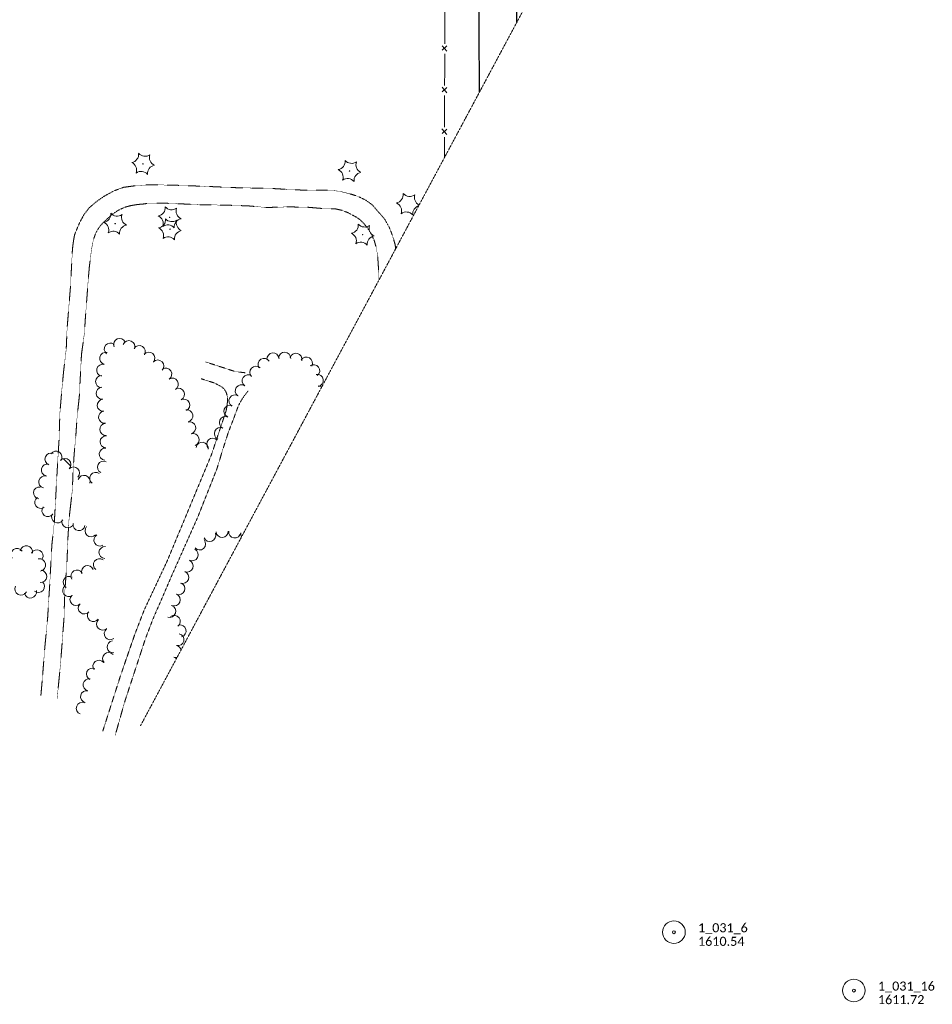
# Model space of a CAD drawing. Extents: x 386237 to 390135, y 96958 to 113752.
# Tile 5 of 116: x 387645 to 388251, y 96958 to 97612. Entities that reach past the tile are written whole.
import ezdxf

# ---------------------------------------------------------------- set-up
doc = ezdxf.new("R2010")
doc.units = 0
doc.header["$MEASUREMENT"] = 0
doc.linetypes.add('Wisdot3', pattern=[0.1875, 0.125, -0.0625])
for name, color, linetype, lineweight in [('E_DWY', 51, 'Wisdot3', 18), ('E_LAND_Vegetation', 81, 'Continuous', 18), ('E_MAP_Limits', 81, 'Wisdot3', 18), ('E_MAP_PassPoints', 41, 'Continuous', 18), ('E_MISCPROP_Railing', 31, 'Continuous', 18), ('E_RDWY', 21, 'Continuous', 25)]:
    doc.layers.add(name, color=color, linetype=linetype, lineweight=lineweight)
doc.styles.add('CalibriLight', font='calibril.ttf')

# ---------------------------------------------------------------- blocks, each defined once
blk = doc.blocks.new('PP_6')
at = {"layer": 'E_MAP_PassPoints', "lineweight": 0}
for radius in [7.5, 0.96]:
    blk.add_circle((0, 0), radius, dxfattribs=at)
blk = doc.blocks.new('PP_7')
at = {"layer": 'E_MAP_PassPoints', "lineweight": 0}
for radius in [7.5, 0.96]:
    blk.add_circle((0, 0), radius, dxfattribs=at)
blk = doc.blocks.new('CTRE')
at = {"color": 0, "linetype": 'ByBlock', "lineweight": -2, "transparency": 16777216}
blk.add_circle((0, 0), 0.223, dxfattribs=at)
for centre, start, end in [((-11.97, 8.96), 280.2067, 5.97162), ((1.81, 14.92), 220.21132, 305.97623), ((-13.83, -5.9), 340.21132, 65.97623), ((13.83, 5.89), 160.21133, 245.97624), ((-1.81, -14.93), 40.21133, 125.97624)]:
    blk.add_arc(centre, 7.87, start, end, dxfattribs=at)
at = {"color": 0, "linetype": 'ByBlock', "lineweight": -2, "transparency": 16777216, "extrusion": (0, 0, -1)}
blk.add_arc((-12.03, -9.04), 7.87, 354.07279, 79.74889, dxfattribs=at)

msp = doc.modelspace()

# ---------------------------------------------------------------- linework, layer by layer
at = {"layer": 'E_DWY', "flags": 128}
for points in [[(387887.4, 97479.71), (387879.09, 97489.24), (387874.99, 97492.21), (387870.18, 97494.59), (387865.25, 97496.23), (387858.59, 97497.91), (387852.83, 97498.78), (387844.82, 97498.99), (387834.56, 97498.88), (387825.52, 97499.27), (387811.2, 97500.1), (387789.66, 97500.52), (387769.74, 97501.39), (387748.05, 97502.21), (387731.29, 97502.52), (387721.77, 97501.83), (387714.09, 97500.81), (387707.69, 97498.46), (387701.16, 97494.87), (387695.91, 97491.23), (387691.19, 97487.15), (387687.86, 97482.84), (387684.89, 97477.38), (387683.29, 97473.62), (387681.54, 97469.27), (387680.95, 97466.07), (387680.57, 97463.5), (387680.27, 97461.02), (387680.09, 97459.14), (387679.38, 97445.73), (387678.81, 97434.88), (387676.56, 97406.99), (387675.99, 97393.36), (387674.27, 97378.8), (387673, 97365.48), (387671.77, 97350.72), (387671.2, 97332.78), (387670.42, 97320.38), (387668.09, 97278.33), (387666.46, 97263.47), (387664.99, 97236.35), (387663.64, 97214.8), (387661.76, 97195.1), (387660.37, 97177.3)], [(387672.22, 97184.49), (387674.53, 97214.86), (387674.94, 97230.54), (387676.55, 97253.08), (387677.06, 97266.96), (387677.88, 97280.81), (387680.07, 97299.89), (387680.48, 97311.11), (387681.24, 97323.53), (387682.34, 97335.39), (387683.17, 97347.82), (387684.67, 97361.91), (387685.35, 97375.16), (387686.13, 97390.01), (387688.1, 97404.16), (387688.71, 97414.21), (387689.61, 97426), (387690.65, 97440.12), (387691.38, 97448.51), (387692.81, 97459.83), (387694.02, 97465.99), (387695.61, 97470.5), (387697.97, 97474.44), (387700.03, 97476.82), (387701.76, 97478.57), (387706.42, 97482.77), (387710.41, 97485.5), (387714.91, 97487.58), (387718.84, 97488.65), (387723.37, 97489.4), (387727.08, 97489.7), (387730.43, 97490.17), (387739.71, 97490.32), (387752.9, 97489.79), (387765.9, 97489.15), (387779.8, 97489.03), (387796.72, 97488.48), (387809.13, 97487.4), (387823.24, 97487.82), (387836.29, 97487.56), (387846.17, 97486.74), (387851.23, 97486.58), (387854.82, 97486.47), (387858.91, 97485.55), (387862.73, 97484.12), (387869.2, 97480.68), (387871.44, 97478.93), (387873.56, 97476.76), (387875.74, 97474.17), (387878.22, 97470.34), (387880.5, 97465.44), (387881.84, 97460.68), (387882.78, 97455.15), (387883.39, 97445.77), (387883.64, 97439.27)], [(387894.74, 97460.01), (387894.36, 97462.85), (387892.43, 97469.23), (387890.52, 97474.15), (387887.4, 97479.71)], [(387768.65, 97384.8), (387788.12, 97378.45), (387791.51, 97378.02), (387794.02, 97377.72), (387794.85, 97377.66)], [(387700.27, 97139.71), (387712.01, 97176.41), (387721.72, 97204.5), (387727.89, 97220.42), (387734.81, 97235.1), (387743.08, 97252.76), (387772.46, 97323.36), (387782.18, 97352.48), (387782.67, 97355.31), (387782.9, 97357.1), (387783.14, 97359.84), (387782.91, 97362.36), (387782.14, 97364.76), (387780.81, 97366.95), (387779.54, 97368.08), (387778.15, 97368.88), (387776.96, 97369.48), (387775.88, 97370.09), (387774.2, 97370.9), (387772.82, 97371.36), (387765.48, 97373.69)], [(387796.85, 97365.68), (387794.51, 97362.71), (387792.86, 97360.3), (387791.26, 97357.61), (387790.17, 97355.36), (387788.47, 97350.87), (387787.24, 97347.44), (387785.62, 97343.35), (387783.68, 97338.19), (387782.24, 97333.89), (387781.22, 97330.6), (387780.12, 97327.33), (387776.19, 97314.27), (387763.33, 97281.8), (387746.19, 97243.25), (387733.36, 97213.51), (387728.58, 97201.07), (387714.8, 97159.08), (387708.59, 97137.17)], [(387669.95, 97161), (387671.58, 97177.93), (387672.22, 97184.51)], [(387660.37, 97177.32), (387659.17, 97163.33)]]:
    msp.add_lwpolyline(points, dxfattribs=at)
at = {"layer": 'E_LAND_Vegetation'}
msp.add_line((387678.9, 97315.89), (387674.14, 97320.59), dxfattribs=at)
for centre, radius, start, end in [((387894.05, 97496.02), 5.72, 281.19764, 6.96255), ((387904.04, 97500.48), 5.72, 221.19764, 306.96256), ((387912.9, 97494.06), 5.72, 161.19765, 242.27447), ((387892.92, 97485.13), 5.72, 341.19764, 66.96255), ((387901.78, 97478.71), 5.72, 41.19764, 126.96255), ((387911.77, 97483.18), 5.72, 107.55845, 186.96256), ((387711.48, 97396.41), 4.02, 23.61274, 203.59742), ((387705.27, 97393.35), 4.02, 51.30047, 231.28515), ((387717.59, 97394.99), 4.02, 337.82838, 157.81306), ((387724.51, 97391.7), 4.02, 328.27201, 148.25668), ((387702.17, 97387.15), 4.02, 76.44112, 256.4258), ((387730.85, 97387.34), 4.02, 319.73764, 139.72232), ((387807.31, 97383.17), 4.02, 32.32438, 212.30906), ((387813.26, 97386.85), 4.02, 5.08747, 185.07215), ((387821.02, 97387.31), 4.02, 358.24391, 178.22858), ((387828.53, 97386.59), 4.02, 345.91437, 165.89904), ((387835.47, 97384.11), 4.02, 329.92604, 149.91071), ((387700.29, 97379.35), 4.02, 76.44112, 256.4258), ((387736.76, 97382.14), 4.02, 315.41049, 135.39517), ((387742.05, 97376.71), 4.02, 303.55306, 123.53774), ((387801.88, 97377.96), 4.02, 45.47241, 225.45709), ((387840.29, 97379), 4.02, 306.22045, 126.20513), ((387699.55, 97371.82), 4.02, 88.49096, 268.47564), ((387746.42, 97370.05), 4.02, 301.73046, 121.71514), ((387796.77, 97372.27), 4.02, 55.40865, 235.39333), ((387842.66, 97372.57), 4.02, 279.44728, 99.43196), ((387699.92, 97364.04), 4.02, 95.07657, 275.06125), ((387750.52, 97363.39), 4.02, 295.90238, 115.88706), ((387792.21, 97365.66), 4.02, 55.40864, 235.39332), ((387843.4, 97364.86), 4.02, 56.23462, 92.10218), ((387700.63, 97356.04), 4.02, 95.07657, 275.06125), ((387754.03, 97356.17), 4.02, 295.90238, 115.88706), ((387788.01, 97358.95), 4.02, 58.63201, 238.61669), ((387784.68, 97352.11), 4.02, 69.16597, 249.15064), ((387701.48, 97348.12), 4.02, 96.82667, 276.81134), ((387756.09, 97349), 4.02, 281.33072, 101.3154), ((387781.68, 97344.52), 4.02, 65.67326, 245.65794), ((387702.23, 97340.04), 4.02, 94.58318, 274.56786), ((387757.96, 97341.02), 4.02, 285.84403, 105.82871), ((387778.37, 97337.2), 4.02, 65.67326, 245.65794), ((387702.45, 97331.75), 4.02, 86.89964, 266.88432), ((387760.24, 97333.2), 4.02, 288.88928, 108.87396), ((387773.27, 97330.16), 4.02, 43.40631, 223.39099), ((387701.94, 97323.63), 4.02, 84.1228, 264.10748), ((387766.24, 97327.47), 4.02, 351.57609, 171.56077), ((387665.88, 97320.31), 4.02, 67.7333, 247.71798), ((387669.12, 97321.54), 4.02, 324.97196, 144.95664), ((387663.47, 97313.07), 4.02, 77.96508, 257.94976), ((387675.07, 97316.72), 4.02, 315.41533, 135.40001), ((387680.79, 97311.08), 4.02, 315.45988, 135.44455), ((387700.76, 97314.98), 4.02, 64.0913, 244.07598), ((387661.8, 97305.13), 4.02, 75.44839, 255.43306), ((387687.78, 97305.5), 4.02, 341.50537, 161.49005), ((387695.6, 97307.5), 4.02, 54.0913, 234.07598), ((387658.24, 97297.8), 4, 82.62581, 262.61049), ((387659.15, 97291.53), 4, 122.87862, 302.8633), ((387663.81, 97286.17), 4, 143.83418, 323.81886), ((387670.28, 97281.91), 4, 150.19543, 330.18011), ((387677.12, 97278.64), 4, 160.66666, 340.65134), ((387684.48, 97276.8), 4, 170.85498, 350.83966), ((387692.45, 97272.75), 4, 137.28732, 317.272), ((387698.33, 97266.54), 4, 120.21621, 300.20089), ((387771.26, 97269.57), 4.02, 201.16656, 21.15124), ((387779.48, 97272.23), 4.02, 182.86863, 2.85331), ((387787.85, 97271.93), 4.02, 172.6467, 352.63138), ((387795.88, 97270.71), 4.02, 170.21226, 210.28005), ((387649.51, 97258.64), 4.11, 348.91686, 168.90154), ((387701.74, 97258.25), 4, 86.72994, 266.71461), ((387764.54, 97263.96), 4.02, 221.80968, 41.79436), ((387643.38, 97256.86), 4.11, 35.06146, 215.04614), ((387656.5, 97255.97), 4.11, 331.80056, 151.78523), ((387759.61, 97256.83), 4.02, 242.25549, 62.24017), ((387658.21, 97249.96), 4.11, 280.84976, 100.83444), ((387690.18, 97245.6), 4, 21.28747, 201.27214), ((387698.02, 97250.17), 4, 52.45469, 232.43937), ((387756.22, 97249.34), 4.02, 247.76896, 67.75363), ((387658.97, 97242.44), 4.11, 265.17878, 85.16346), ((387677.96, 97238.46), 4, 60.62169, 240.60637), ((387683.09, 97242.65), 4, 29.81708, 209.80176), ((387753.31, 97241.78), 4.02, 249.4594, 69.44407), ((387645.95, 97234.04), 4.11, 151.79813, 331.78281), ((387657.49, 97235.76), 4.11, 229.4839, 49.46858), ((387677.68, 97232.99), 4, 127.09906, 307.08374), ((387750.71, 97234.24), 4.02, 248.1213, 68.10598), ((387652.18, 97232.09), 4.11, 192.85672, 12.8414), ((387682.48, 97226.97), 4, 134.83229, 314.81697), ((387747.71, 97226.79), 4.02, 247.92459, 67.90927), ((387688, 97221.44), 4, 139.65602, 319.6407), ((387744.68, 97219.23), 4.02, 251.11272, 71.0974), ((387694.01, 97216.45), 4, 144.26949, 324.25416), ((387747.67, 97212.53), 4.02, 306.56795, 126.55263), ((387700.17, 97210.74), 4, 131.89618, 311.88086), ((387751.58, 97206.21), 4.02, 284.34355, 104.32823), ((387705.21, 97204.29), 4, 126.53556, 306.52024), ((387750.15, 97200.39), 4.02, 257.05672, 77.04139), ((387707.16, 97195.61), 4, 95.28772, 275.2724), ((387704.09, 97187.78), 4, 41.55007, 221.53475), ((387748.28, 97192.58), 4.02, 12.98935, 77.0411), ((387697.7, 97182.72), 4, 36.90753, 216.89221), ((387748.28, 97192.58), 4.02, 257.05642, 290.73385), ((387746.48, 97184.75), 4.02, 48.60193, 77.0411), ((387693.41, 97177.55), 4, 65.42832, 245.413), ((387691.19, 97170.43), 4, 78.57573, 258.56041), ((387689.49, 97162.58), 4, 77.31242, 257.29709), ((387686.68, 97154.79), 4, 69.21375, 249.19843)]:
    msp.add_arc(centre, radius, start, end, dxfattribs=at)
at = {"layer": 'E_MAP_Limits', "lineweight": 0, "flags": 128}
msp.add_lwpolyline([(388147.95, 97990.03), (388090.25, 97825.59), (387725.2, 97143.01)], dxfattribs=at)
at = {"layer": 'E_MISCPROP_Railing'}
for p, q in [((387925.55, 97594.87), (387928.76, 97591.18)), ((387928.77, 97594.7), (387925.62, 97591.93)), ((387925.51, 97567.22), (387928.72, 97563.53)), ((387928.73, 97567.05), (387925.57, 97564.28)), ((387925.47, 97539.57), (387928.68, 97535.87)), ((387928.68, 97539.39), (387925.53, 97536.62))]:
    msp.add_line(p, q, dxfattribs=at)
at = {"layer": 'E_MISCPROP_Railing', "flags": 128}
for points in [[(387927.31, 97617.14), (387927.3, 97605.91)], [(387927.3, 97605.91), (387927.28, 97596.02)], [(387927.27, 97589.49), (387927.25, 97578.25)], [(387927.25, 97578.25), (387927.24, 97568.37)], [(387927.23, 97561.84), (387927.21, 97550.6)], [(387927.21, 97550.6), (387927.2, 97540.72)], [(387927.19, 97534.18), (387927.17, 97522.95)], [(387927.17, 97522.95), (387927.17, 97520.66)]]:
    msp.add_lwpolyline(points, dxfattribs=at)
at = {"layer": 'E_RDWY', "flags": 128}
for points in [[(387975.27, 97610.6), (387974.77, 97680.64), (387975.33, 97739.32), (387975.48, 97774.32)], [(387949.94, 97621.27), (387949.91, 97606.21), (387950.26, 97563.83)]]:
    msp.add_lwpolyline(points, dxfattribs=at)

# ---------------------------------------------------------------- block references
at = {"layer": 'E_LAND_Vegetation', "xscale": 0.7108526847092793, "yscale": 0.7108526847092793, "zscale": 0.7108526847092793}
for p in [(387726.99, 97516.39), (387864.09, 97511.69), (387744.67, 97480.88), (387708.48, 97476.65), (387744.85, 97472.97), (387872.86, 97469.4)]:
    msp.add_blockref('CTRE', p, dxfattribs=at)
at = {"layer": 'E_MAP_PassPoints', "lineweight": 0, "rotation": 359.9591788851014}
for name, p in [('PP_6', (388079.48, 97006.08)), ('PP_7', (388198.95, 96967.35))]:
    msp.add_blockref(name, p, dxfattribs=at)

# ---------------------------------------------------------------- texts
at = {"layer": 'E_MAP_PassPoints', "lineweight": 0, "style": 'CalibriLight'}
for s, p in [('1_031_6', (388095.48, 97006.07)), ('1610.54', (388095.47, 96997.07)), ('1_031_16', (388214.95, 96967.34)), ('1611.72', (388214.94, 96958.34))]:
    msp.add_text(s, height=6, rotation=359.95931, dxfattribs=at).set_placement(p)

doc.saveas('drawing.dxf')
